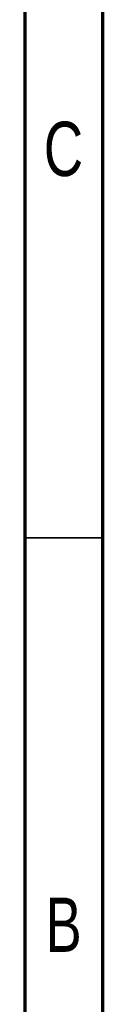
# Model space of a CAD drawing. Header units: millimetres. Extents: x 15 to 205, y 5 to 292.
# Tile 2 of 12: x 15 to 20, y 68 to 132. Entities that reach past the tile are written whole.
import ezdxf

# ---------------------------------------------------------------- set-up
doc = ezdxf.new("R2010")
doc.units = ezdxf.units.MM
doc.styles.add('SLDTEXTSTYLE0', font='TXT', dxfattribs={"width": 0.75})

msp = doc.modelspace()

# ---------------------------------------------------------------- linework, layer by layer
at = {"color": 7, "linetype": 'Continuous', "lineweight": 70}
for p, q in [((15, 5), (15, 292)), ((20, 10), (20, 287))]:
    msp.add_line(p, q, dxfattribs=at)
at = {"color": 7, "linetype": 'Continuous', "lineweight": 35}
msp.add_line((20, 98.5), (15, 98.5), dxfattribs=at)

# ---------------------------------------------------------------- texts
at = {"color": 7, "linetype": 'Continuous', "lineweight": 0, "char_height": 3.5, "attachment_point": 2, "style": 'SLDTEXTSTYLE0'}
for s, insert in [('C', (17.464, 125.326)), ('B', (17.473, 75.326))]:
    msp.add_mtext(s, dxfattribs=dict(at, insert=insert))

doc.saveas('drawing.dxf')
